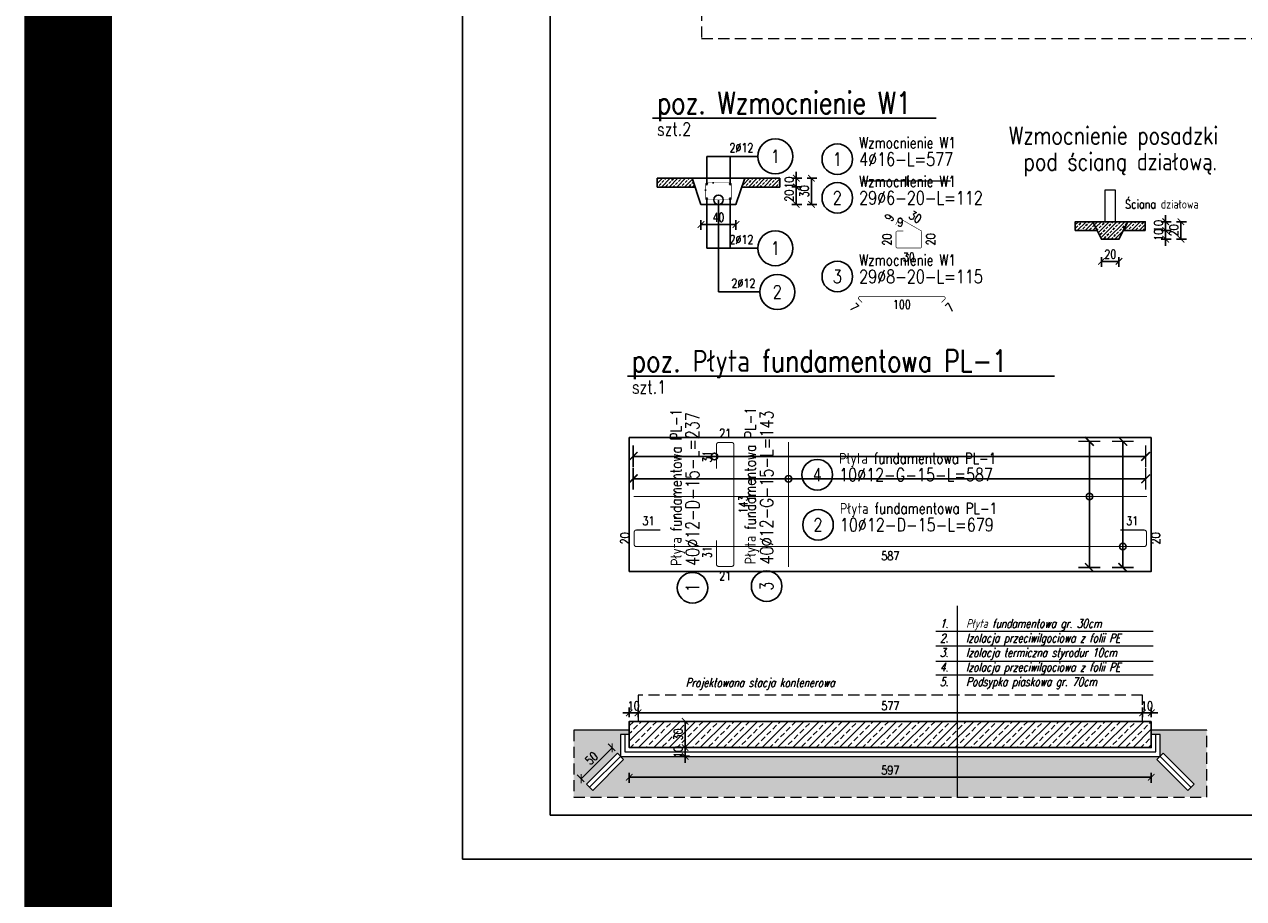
# Model space of a CAD drawing. Header units: millimetres. Extents: x 11984 to 50512, y -26688 to 13952.
# Tile 50 of 85: x 24609 to 26003, y 8716 to 9716. Entities that reach past the tile are written whole.
import ezdxf
from ezdxf.enums import TextEntityAlignment as Align

# ---------------------------------------------------------------- set-up
doc = ezdxf.new("R2010")
doc.units = ezdxf.units.MM
doc.header["$MEASUREMENT"] = 0
doc.linetypes.add('HIDDEN', pattern=[9.525, 6.35, -3.175])
for name, color, linetype in [('e-cad_cienkie', 1, 'Continuous'), ('e-cad_kontur', 2, 'Continuous'), ('e-cad_obok', 9, 'Continuous'), ('e-cad_opisy', 7, 'Continuous'), ('e-cad_prety_przekroj', 4, 'Continuous'), ('e-cad_prety_widok', 3, 'Continuous'), ('e-cad_strzemiona', 3, 'Continuous'), ('e-cad_wypelnienia', 254, 'Continuous')]:
    doc.layers.add(name, color=color, linetype=linetype)
doc.layers.add('e-cad_rzutnie', color=61, linetype='Continuous', plot=False)
for name, color, linetype, lineweight in [('e-cad_wymiary', 5, 'Continuous', 9), ('k-kreskowanie', 252, 'Continuous', 9), ('k-sciany', 4, 'Continuous', 30), ('k-widok', 1, 'Continuous', 20), ('k-ściany działowe', 2, 'Continuous', 20)]:
    doc.layers.add(name, color=color, linetype=linetype, lineweight=lineweight)
doc.styles.add('e-cad_1', font='simplex.shx', dxfattribs={"width": 0.8})
doc.styles.add('simplex15', font='simplex.shx', dxfattribs={"width": 0.75, "oblique": 15, "height": 10})
doc.linetypes.add('ZIGZAG', pattern='A,0.0001,-0.2,[131,ltypeshp.shx,S=0.2,R=0,X=-0.2,Y=0],-0.4,[131,ltypeshp.shx,S=0.2,R=180,X=0.2,Y=0],-0.2', length=0.8001)
doc.dimstyles.new('e-cad_1_50_[cm]', dxfattribs={"dimscale": 5, "dimtxt": 2, "dimasz": 1.5, "dimexe": 1.25, "dimexo": 0.625, "dimtad": 1, "dimdec": 0, "dimrnd": 0.1, "dimdsep": 46, "dimtxsty": 'e-cad_1', "dimblk": 'ARCHTICK', "dimcen": 1.5, "dimclrd": 256, "dimclre": 256, "dimclrt": 7, "dimadec": 0, "dimazin": 0, "dimtfac": 1, "dimtdec": 0, "dimtix": 1, "dimtmove": 0, "dimatfit": 0, "dimfxl": 0, "dimarcsym": 0})
pattern_1 = [(45, (60.616, 220.894), (-4.4194174, 4.4194174), []), (45, (65.0355, 220.894), (-4.4194174, 4.4194174), [3.125, -1.5625])]

# ---------------------------------------------------------------- blocks, each defined once
blk = doc.blocks.new('_ArchTick')
at = {"color": 0, "linetype": 'ByBlock', "const_width": 0.15}
blk.add_lwpolyline([(-0.5, -0.5), (0.5, 0.5)], dxfattribs=at)
blk = doc.blocks.new('e-cad_ZelbetOpisNiezliczalny_1P')
at = {"layer": 'e-cad_cienkie'}
blk.add_circle((4, 0), 4, dxfattribs=at)
at = {"layer": 'e-cad_opisy', "ltscale": 0.04, "style": 'e-cad_1', "width": 0.8}
for tag, p in [('OPIS', (-1, 1)), ('UWAGI', (-1, -3))]:
    blk.add_attdef(tag, text='', height=2, dxfattribs=at).set_placement(p, align=Align.RIGHT)
blk.add_attdef('NR', text='', height=3, dxfattribs=at).set_placement((4, 0), align=Align.MIDDLE_CENTER)
blk = doc.blocks.new('e-cad_ZelbetOpis_7')
blk.add_circle((5, 5), 3.5)
at = {"layer": 'e-cad_opisy', "style": 'e-cad_1', "width": 0.8}
blk.add_attdef('NR', text='', height=3, dxfattribs=at).set_placement((5, 3.5), align=Align.CENTER)
for tag, p in [('OPIS_1', (10, 3.5)), ('UWAGI', (10, -6))]:
    blk.add_attdef(tag, p, '', height=3, dxfattribs=at)
at = {"layer": 'e-cad_opisy', "style": 'e-cad_1', "width": 0.8, "flags": 1}
for tag, p in [('SREDNICA', (25, 8)), ('SZT', (25, 7)), ('GATUNEK_STALI', (25, 6.5)), ('OPIS_2', (25, 5.5)), ('DLUGOSC', (25, 7.5)), ('KLASA_STALI', (25, 6)), ('A', (30, 6.5)), ('C', (30, 5.5)), ('KOD', (30, 8)), ('HAK_1', (30, 7.5)), ('HAK_2', (30, 7)), ('B', (30, 6)), ('D', (30, 5)), ('E', (30, 4.5)), ('F', (30, 4)), ('R', (30, 3.5)), ('HAK_1_DLUGOSC', (30, 3)), ('HAK_2_DLUGOSC', (30, 2.5)), ('KIERUNEK', (30, 2))]:
    blk.add_attdef(tag, p, '', height=0.3, dxfattribs=at)
at = {"layer": 'e-cad_rzutnie', "style": 'e-cad_1', "width": 0.8}
blk.add_attdef('POZYCJA', (10, 7.5), '', height=2.5, dxfattribs=at)
blk = doc.blocks.new('*D562')
at = {"layer": 'Defpoints', "color": 0, "ltscale": 2}
for p in [(25462.6, 9539.7), (25462.6, 9529.7), (25491.6, 9529.7)]:
    blk.add_point(p, dxfattribs=at)
at = {"layer": 'e-cad_wymiary', "lineweight": -2, "ltscale": 2}
for p, q in [((25486.6, 9539.7), (25497.9, 9539.7)), ((25491.6, 9539.7), (25491.6, 9547.2)), ((25491.6, 9539.7), (25491.6, 9529.7)), ((25486.6, 9529.7), (25497.9, 9529.7)), ((25491.6, 9529.7), (25491.6, 9522.2))]:
    blk.add_line(p, q, dxfattribs=at)
at = {"layer": 'e-cad_wymiary', "lineweight": -2, "ltscale": 2, "xscale": 7.5, "yscale": 7.5, "zscale": 7.5}
for p, rotation in [((25491.6, 9539.7), 270), ((25491.6, 9529.7), 90)]:
    blk.add_blockref('_ArchTick', p, dxfattribs=dict(at, rotation=rotation))
at = {"layer": 'e-cad_wymiary', "color": 7, "ltscale": 2, "insert": (25483.5, 9534.7), "char_height": 10, "attachment_point": 5, "rotation": 90, "style": 'e-cad_1'}
blk.add_mtext('10', dxfattribs=at)
blk = doc.blocks.new('*D563')
at = {"layer": 'Defpoints', "color": 0, "ltscale": 2}
for p in [(25462.6, 9529.7), (25422.6, 9509.7), (25491.6, 9509.7)]:
    blk.add_point(p, dxfattribs=at)
at = {"layer": 'e-cad_wymiary', "lineweight": -2, "ltscale": 2}
for p, q in [((25486.6, 9529.7), (25497.9, 9529.7)), ((25491.6, 9529.7), (25491.6, 9509.7)), ((25486.6, 9509.7), (25497.9, 9509.7))]:
    blk.add_line(p, q, dxfattribs=at)
at = {"layer": 'e-cad_wymiary', "lineweight": -2, "ltscale": 2, "xscale": 7.5, "yscale": 7.5, "zscale": 7.5}
for p, rotation in [((25491.6, 9529.7), 90), ((25491.6, 9509.7), 270)]:
    blk.add_blockref('_ArchTick', p, dxfattribs=dict(at, rotation=rotation))
at = {"layer": 'e-cad_wymiary', "color": 7, "ltscale": 2, "insert": (25483.5, 9519.7), "char_height": 10, "attachment_point": 5, "rotation": 90, "style": 'e-cad_1'}
blk.add_mtext('20', dxfattribs=at)
blk = doc.blocks.new('*D564')
at = {"layer": 'Defpoints', "color": 0, "ltscale": 2}
for p in [(25432.6, 9539.7), (25509, 9539.7), (25422.6, 9509.7)]:
    blk.add_point(p, dxfattribs=at)
at = {"layer": 'e-cad_wymiary', "lineweight": -2, "ltscale": 2}
for p, q in [((25504, 9539.7), (25515.2, 9539.7)), ((25509, 9509.7), (25509, 9539.7)), ((25504, 9509.7), (25515.2, 9509.7))]:
    blk.add_line(p, q, dxfattribs=at)
at = {"layer": 'e-cad_wymiary', "lineweight": -2, "ltscale": 2, "xscale": 7.5, "yscale": 7.5, "zscale": 7.5}
for p, rotation in [((25509, 9539.7), 90), ((25509, 9509.7), 270)]:
    blk.add_blockref('_ArchTick', p, dxfattribs=dict(at, rotation=rotation))
at = {"layer": 'e-cad_wymiary', "color": 7, "ltscale": 2, "insert": (25500.8, 9524.7), "char_height": 10, "attachment_point": 5, "rotation": 90, "style": 'e-cad_1'}
blk.add_mtext('30', dxfattribs=at)
blk = doc.blocks.new('*D565')
at = {"layer": 'Defpoints', "color": 0, "ltscale": 2}
for p in [(25382.6, 9509.7), (25422.6, 9509.7), (25422.6, 9486.8)]:
    blk.add_point(p, dxfattribs=at)
at = {"layer": 'e-cad_wymiary', "lineweight": -2, "ltscale": 2}
for p, q in [((25382.6, 9491.8), (25382.6, 9480.6)), ((25382.6, 9486.8), (25422.6, 9486.8)), ((25422.6, 9491.8), (25422.6, 9480.6))]:
    blk.add_line(p, q, dxfattribs=at)
at = {"layer": 'e-cad_wymiary', "lineweight": -2, "ltscale": 2, "xscale": 7.5, "yscale": 7.5, "zscale": 7.5, "rotation": 180}
blk.add_blockref('_ArchTick', (25382.6, 9486.8), dxfattribs=at)
at = {"layer": 'e-cad_wymiary', "lineweight": -2, "ltscale": 2, "xscale": 7.5, "yscale": 7.5, "zscale": 7.5}
blk.add_blockref('_ArchTick', (25422.6, 9486.8), dxfattribs=at)
at = {"layer": 'e-cad_wymiary', "color": 7, "ltscale": 2, "insert": (25402.6, 9495), "char_height": 10, "attachment_point": 5, "style": 'e-cad_1'}
blk.add_mtext('40', dxfattribs=at)
blk = doc.blocks.new('e-cad_ZelbetPozycja')
at = {"layer": 'e-cad_opisy', "ltscale": 0.04, "style": 'e-cad_1', "width": 0.8}
for tag, p, height in [('OPIS_1', (0, 1), 5), ('OPIS_2', (0, -4), 3), ('OPIS_4', (16, -4), 3), ('OPIS_3', (0, -6.5), 1.5)]:
    blk.add_attdef(tag, p, '', height=height, dxfattribs=at)
at = {"layer": 'e-cad_opisy', "ltscale": 0.04, "style": 'e-cad_1', "width": 0.8, "flags": 1}
for tag, p in [('POZYCJA', (0, -15)), ('ILOSC', (0, -20)), ('DODATEK', (0, -25))]:
    blk.add_attdef(tag, p, '', height=3, dxfattribs=at)
blk = doc.blocks.new('*D566')
at = {"layer": 'Defpoints', "color": 0, "ltscale": 2}
for p in [(25840.6, 9470), (25860.6, 9470), (25860.6, 9444.6)]:
    blk.add_point(p, dxfattribs=at)
at = {"layer": 'e-cad_wymiary', "lineweight": -2, "ltscale": 2}
for p, q in [((25840.6, 9449.6), (25840.6, 9438.4)), ((25840.6, 9444.6), (25860.6, 9444.6)), ((25860.6, 9449.6), (25860.6, 9438.4))]:
    blk.add_line(p, q, dxfattribs=at)
at = {"layer": 'e-cad_wymiary', "lineweight": -2, "ltscale": 2, "xscale": 7.5, "yscale": 7.5, "zscale": 7.5, "rotation": 180}
blk.add_blockref('_ArchTick', (25840.6, 9444.6), dxfattribs=at)
at = {"layer": 'e-cad_wymiary', "lineweight": -2, "ltscale": 2, "xscale": 7.5, "yscale": 7.5, "zscale": 7.5}
blk.add_blockref('_ArchTick', (25860.6, 9444.6), dxfattribs=at)
at = {"layer": 'e-cad_wymiary', "color": 7, "ltscale": 2, "insert": (25850.6, 9452.8), "char_height": 10, "attachment_point": 5, "style": 'e-cad_1'}
blk.add_mtext('20', dxfattribs=at)
blk = doc.blocks.new('*D567')
at = {"layer": 'Defpoints', "color": 0, "ltscale": 2}
for p in [(25860.6, 9470), (25890.6, 9480), (25914, 9480)]:
    blk.add_point(p, dxfattribs=at)
at = {"layer": 'e-cad_wymiary', "lineweight": -2, "ltscale": 2}
for p, q in [((25914, 9480), (25914, 9487.5)), ((25909, 9480), (25920.2, 9480)), ((25909, 9470), (25920.2, 9470)), ((25914, 9470), (25914, 9480)), ((25914, 9470), (25914, 9462.5))]:
    blk.add_line(p, q, dxfattribs=at)
at = {"layer": 'e-cad_wymiary', "lineweight": -2, "ltscale": 2, "xscale": 7.5, "yscale": 7.5, "zscale": 7.5}
for p, rotation in [((25914, 9480), 270), ((25914, 9470), 90)]:
    blk.add_blockref('_ArchTick', p, dxfattribs=dict(at, rotation=rotation))
at = {"layer": 'e-cad_wymiary', "color": 7, "ltscale": 2, "insert": (25905.8, 9475), "char_height": 10, "attachment_point": 5, "rotation": 90, "style": 'e-cad_1'}
blk.add_mtext('10', dxfattribs=at)
blk = doc.blocks.new('*D568')
at = {"layer": 'Defpoints', "color": 0, "ltscale": 2}
for p in [(25890.6, 9490), (25914, 9490), (25890.6, 9480)]:
    blk.add_point(p, dxfattribs=at)
at = {"layer": 'e-cad_wymiary', "lineweight": -2, "ltscale": 2}
for p, q in [((25914, 9490), (25914, 9497.5)), ((25909, 9490), (25920.2, 9490)), ((25914, 9480), (25914, 9490)), ((25909, 9480), (25920.2, 9480)), ((25914, 9480), (25914, 9472.5))]:
    blk.add_line(p, q, dxfattribs=at)
at = {"layer": 'e-cad_wymiary', "lineweight": -2, "ltscale": 2, "xscale": 7.5, "yscale": 7.5, "zscale": 7.5}
for p, rotation in [((25914, 9490), 270), ((25914, 9480), 90)]:
    blk.add_blockref('_ArchTick', p, dxfattribs=dict(at, rotation=rotation))
at = {"layer": 'e-cad_wymiary', "color": 7, "ltscale": 2, "insert": (25905.8, 9485), "char_height": 10, "attachment_point": 5, "rotation": 90, "style": 'e-cad_1'}
blk.add_mtext('10', dxfattribs=at)
blk = doc.blocks.new('*D569')
at = {"layer": 'Defpoints', "color": 0, "ltscale": 2}
for p in [(25870.6, 9490), (25931.5, 9490), (25860.6, 9470)]:
    blk.add_point(p, dxfattribs=at)
at = {"layer": 'e-cad_wymiary', "lineweight": -2, "ltscale": 2}
for p, q in [((25926.5, 9490), (25937.8, 9490)), ((25931.5, 9470), (25931.5, 9490)), ((25926.5, 9470), (25937.8, 9470))]:
    blk.add_line(p, q, dxfattribs=at)
at = {"layer": 'e-cad_wymiary', "lineweight": -2, "ltscale": 2, "xscale": 7.5, "yscale": 7.5, "zscale": 7.5}
for p, rotation in [((25931.5, 9490), 90), ((25931.5, 9470), 270)]:
    blk.add_blockref('_ArchTick', p, dxfattribs=dict(at, rotation=rotation))
at = {"layer": 'e-cad_wymiary', "color": 7, "ltscale": 2, "insert": (25923.4, 9480), "char_height": 10, "attachment_point": 5, "rotation": 90, "style": 'e-cad_1'}
blk.add_mtext('20', dxfattribs=at)
blk = doc.blocks.new('*D607')
at = {"layer": 'Defpoints', "color": 0, "ltscale": 2}
for p in [(25347.9, 8918.5), (25347.9, 8888.5), (25364.5, 8888.5)]:
    blk.add_point(p, dxfattribs=at)
at = {"layer": 'e-cad_wymiary', "lineweight": -2, "ltscale": 2}
for p, q in [((25359.5, 8918.5), (25370.8, 8918.5)), ((25364.5, 8918.5), (25364.5, 8888.5)), ((25359.5, 8888.5), (25370.8, 8888.5))]:
    blk.add_line(p, q, dxfattribs=at)
at = {"layer": 'e-cad_wymiary', "lineweight": -2, "ltscale": 2, "xscale": 7.5, "yscale": 7.5, "zscale": 7.5}
for p, rotation in [((25364.5, 8918.5), 90), ((25364.5, 8888.5), 270)]:
    blk.add_blockref('_ArchTick', p, dxfattribs=dict(at, rotation=rotation))
at = {"layer": 'e-cad_wymiary', "color": 7, "ltscale": 2, "insert": (25356.4, 8903.5), "char_height": 10, "attachment_point": 5, "rotation": 90, "style": 'e-cad_1'}
blk.add_mtext('30', dxfattribs=at)
blk = doc.blocks.new('*D608')
at = {"layer": 'Defpoints', "color": 0, "ltscale": 2}
for p in [(25347.9, 8888.5), (25364.5, 8878.5), (25385.6, 8878.5)]:
    blk.add_point(p, dxfattribs=at)
at = {"layer": 'e-cad_wymiary', "lineweight": -2, "ltscale": 2}
for p, q in [((25364.5, 8888.5), (25364.5, 8896)), ((25359.5, 8888.5), (25370.8, 8888.5)), ((25364.5, 8888.5), (25364.5, 8878.5)), ((25369.5, 8878.5), (25358.3, 8878.5)), ((25364.5, 8878.5), (25364.5, 8871))]:
    blk.add_line(p, q, dxfattribs=at)
at = {"layer": 'e-cad_wymiary', "lineweight": -2, "ltscale": 2, "xscale": 7.5, "yscale": 7.5, "zscale": 7.5}
for p, rotation in [((25364.5, 8888.5), 270), ((25364.5, 8878.5), 90)]:
    blk.add_blockref('_ArchTick', p, dxfattribs=dict(at, rotation=rotation))
at = {"layer": 'e-cad_wymiary', "color": 7, "ltscale": 2, "insert": (25356.4, 8883.5), "char_height": 10, "attachment_point": 5, "rotation": 90, "style": 'e-cad_1'}
blk.add_mtext('10', dxfattribs=at)
blk = doc.blocks.new('*D609')
at = {"layer": 'Defpoints', "color": 0, "ltscale": 2}
for p in [(25280.9, 8888.2), (25287.1, 8882), (25251.7, 8846.7)]:
    blk.add_point(p, dxfattribs=at)
at = {"layer": 'e-cad_wymiary', "lineweight": -2, "ltscale": 2}
for p, q in [((25245.6, 8852.8), (25280.9, 8888.2)), ((25284.4, 8884.6), (25276.5, 8892.6)), ((25249.1, 8849.3), (25241.1, 8857.2))]:
    blk.add_line(p, q, dxfattribs=at)
at = {"layer": 'e-cad_wymiary', "lineweight": -2, "ltscale": 2, "xscale": 7.5, "yscale": 7.5, "zscale": 7.5}
for p, rotation in [((25280.9, 8888.2), 44.99999999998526), ((25245.6, 8852.8), 224.9999999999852)]:
    blk.add_blockref('_ArchTick', p, dxfattribs=dict(at, rotation=rotation))
at = {"layer": 'e-cad_wymiary', "color": 7, "ltscale": 2, "insert": (25257.5, 8876.2), "char_height": 10, "attachment_point": 5, "rotation": 45, "style": 'e-cad_1'}
blk.add_mtext('50', dxfattribs=at)
blk = doc.blocks.new('*D610')
at = {"layer": 'Defpoints', "color": 0, "ltscale": 2}
for p in [(25310.6, 8928.2), (25300.6, 8918.5), (25310.6, 8918.5)]:
    blk.add_point(p, dxfattribs=at)
at = {"layer": 'e-cad_wymiary', "lineweight": -2, "ltscale": 2}
for p, q in [((25300.6, 8928.2), (25293.1, 8928.2)), ((25300.6, 8923.2), (25300.6, 8934.5)), ((25300.6, 8928.2), (25310.6, 8928.2)), ((25310.6, 8923.2), (25310.6, 8934.5)), ((25310.6, 8928.2), (25318.1, 8928.2))]:
    blk.add_line(p, q, dxfattribs=at)
at = {"layer": 'e-cad_wymiary', "lineweight": -2, "ltscale": 2, "xscale": 7.5, "yscale": 7.5, "zscale": 7.5}
blk.add_blockref('_ArchTick', (25300.6, 8928.2), dxfattribs=at)
at = {"layer": 'e-cad_wymiary', "lineweight": -2, "ltscale": 2, "xscale": 7.5, "yscale": 7.5, "zscale": 7.5, "rotation": 180}
blk.add_blockref('_ArchTick', (25310.6, 8928.2), dxfattribs=at)
at = {"layer": 'e-cad_wymiary', "color": 7, "ltscale": 2, "insert": (25305.6, 8936.3), "char_height": 10, "attachment_point": 5, "style": 'e-cad_1'}
blk.add_mtext('10', dxfattribs=at)
blk = doc.blocks.new('*D611')
at = {"layer": 'Defpoints', "color": 0, "ltscale": 2}
for p in [(25887.6, 8928.2), (25310.6, 8918.5), (25887.6, 8918.5)]:
    blk.add_point(p, dxfattribs=at)
at = {"layer": 'e-cad_wymiary', "lineweight": -2, "ltscale": 2}
for p, q in [((25310.6, 8923.2), (25310.6, 8934.5)), ((25310.6, 8928.2), (25887.6, 8928.2)), ((25887.6, 8923.2), (25887.6, 8934.5))]:
    blk.add_line(p, q, dxfattribs=at)
at = {"layer": 'e-cad_wymiary', "lineweight": -2, "ltscale": 2, "xscale": 7.5, "yscale": 7.5, "zscale": 7.5, "rotation": 180}
blk.add_blockref('_ArchTick', (25310.6, 8928.2), dxfattribs=at)
at = {"layer": 'e-cad_wymiary', "lineweight": -2, "ltscale": 2, "xscale": 7.5, "yscale": 7.5, "zscale": 7.5}
blk.add_blockref('_ArchTick', (25887.6, 8928.2), dxfattribs=at)
at = {"layer": 'e-cad_wymiary', "color": 7, "ltscale": 2, "insert": (25599.1, 8936.3), "char_height": 10, "attachment_point": 5, "style": 'e-cad_1'}
blk.add_mtext('577', dxfattribs=at)
blk = doc.blocks.new('*D612')
at = {"layer": 'Defpoints', "color": 0, "ltscale": 2}
for p in [(25897.6, 8928.2), (25887.6, 8918.5), (25897.6, 8918.5)]:
    blk.add_point(p, dxfattribs=at)
at = {"layer": 'e-cad_wymiary', "lineweight": -2, "ltscale": 2}
for p, q in [((25887.6, 8928.2), (25880.1, 8928.2)), ((25887.6, 8923.2), (25887.6, 8934.5)), ((25887.6, 8928.2), (25897.6, 8928.2)), ((25897.6, 8923.2), (25897.6, 8934.5)), ((25897.6, 8928.2), (25905.1, 8928.2))]:
    blk.add_line(p, q, dxfattribs=at)
at = {"layer": 'e-cad_wymiary', "lineweight": -2, "ltscale": 2, "xscale": 7.5, "yscale": 7.5, "zscale": 7.5}
blk.add_blockref('_ArchTick', (25887.6, 8928.2), dxfattribs=at)
at = {"layer": 'e-cad_wymiary', "lineweight": -2, "ltscale": 2, "xscale": 7.5, "yscale": 7.5, "zscale": 7.5, "rotation": 180}
blk.add_blockref('_ArchTick', (25897.6, 8928.2), dxfattribs=at)
at = {"layer": 'e-cad_wymiary', "color": 7, "ltscale": 2, "insert": (25892.6, 8936.3), "char_height": 10, "attachment_point": 5, "style": 'e-cad_1'}
blk.add_mtext('10', dxfattribs=at)
blk = doc.blocks.new('*D613')
at = {"layer": 'Defpoints', "color": 0, "ltscale": 2}
for p in [(25300.6, 8908.5), (25897.6, 8908.5), (25897.6, 8854.5)]:
    blk.add_point(p, dxfattribs=at)
at = {"layer": 'e-cad_wymiary', "lineweight": -2, "ltscale": 2}
for p, q in [((25300.6, 8859.5), (25300.6, 8848.2)), ((25300.6, 8854.5), (25897.6, 8854.5)), ((25897.6, 8859.5), (25897.6, 8848.2))]:
    blk.add_line(p, q, dxfattribs=at)
at = {"layer": 'e-cad_wymiary', "lineweight": -2, "ltscale": 2, "xscale": 7.5, "yscale": 7.5, "zscale": 7.5, "rotation": 180}
blk.add_blockref('_ArchTick', (25300.6, 8854.5), dxfattribs=at)
at = {"layer": 'e-cad_wymiary', "lineweight": -2, "ltscale": 2, "xscale": 7.5, "yscale": 7.5, "zscale": 7.5}
blk.add_blockref('_ArchTick', (25897.6, 8854.5), dxfattribs=at)
at = {"layer": 'e-cad_wymiary', "color": 7, "ltscale": 2, "insert": (25599.1, 8862.6), "char_height": 10, "attachment_point": 5, "style": 'e-cad_1'}
blk.add_mtext('597', dxfattribs=at)

msp = doc.modelspace()

# ---------------------------------------------------------------- hatches: boundary and pattern name
at = {"layer": 'e-cad_obok', "ltscale": 2}
h = msp.add_hatch(dxfattribs=at)
h.set_pattern_fill('ANSI33', color=256, scale=25, style=0)
h.set_pattern_definition([(45, (-397.3604, 270.549), (-4.4194174, 4.4194174), []), (45, (-392.941, 270.549), (-4.4194174, 4.4194174), [3.125, -1.5625])])
h.paths.add_polyline_path([(25332.62, 9529.66), (25332.62, 9539.66), (25372.62, 9539.66), (25375.95, 9529.66)])
h = msp.add_hatch(dxfattribs=at)
h.set_pattern_fill('ANSI33', color=256, scale=25, angle=180, style=0)
h.set_pattern_definition([(45, (-377.3604, 270.549), (-4.4194174, 4.4194174), []), (45, (-372.941, 270.549), (-4.4194174, 4.4194174), [3.125, -1.5625])])
h.paths.add_polyline_path([(25472.62, 9529.66), (25472.62, 9539.66), (25432.62, 9539.66), (25429.29, 9529.66)])
h = msp.add_hatch(dxfattribs=at)
h.set_pattern_fill('ANSI33', color=256, scale=25, style=0)
h.set_pattern_definition(pattern_1)
h.paths.add_polyline_path([(25810.6, 9480), (25810.6, 9490), (25830.6, 9490), (25835.6, 9480)])
h = msp.add_hatch(dxfattribs=at)
h.set_pattern_fill('ANSI33', color=256, scale=25, style=0)
h.set_pattern_definition(pattern_1)
h.paths.add_polyline_path([(25830.6, 9490), (25870.6, 9490), (25860.6, 9470), (25840.6, 9470)])
h = msp.add_hatch(dxfattribs=at)
h.set_pattern_fill('ANSI33', color=256, scale=25, angle=180, style=0)
h.set_pattern_definition(pattern_1)
h.paths.add_polyline_path([(25890.6, 9480), (25890.6, 9490), (25870.6, 9490), (25865.6, 9480)])
at = {"layer": 'e-cad_prety_przekroj', "ltscale": 2}
h = msp.add_hatch(color=256, dxfattribs=at)
edge = h.paths.add_edge_path()
edge.add_arc((25389.22, 9533.05), 0.8, 0, 360)
h = msp.add_hatch(color=256, dxfattribs=at)
edge = h.paths.add_edge_path()
edge.add_arc((25416.02, 9533.05), 0.8, 0, 360)
h = msp.add_hatch(color=256, dxfattribs=at)
edge = h.paths.add_edge_path()
edge.add_arc((25389.22, 9516.26), 0.8, 0, 360)
h = msp.add_hatch(color=256, dxfattribs=at)
edge = h.paths.add_edge_path()
edge.add_arc((25416.02, 9516.26), 0.8, 0, 360)
at = {"layer": 'k-kreskowanie'}
h = msp.add_hatch(dxfattribs=at)
h.set_pattern_fill('ANSI33', color=256, scale=50, style=0)
h.paths.add_polyline_path([(25300.61, 8908.47), (25300.61, 8918.47), (25897.61, 8918.47), (25897.61, 8888.47), (25300.61, 8888.47)])
h.paths.add_polyline_path([(25363.92, 8912.45), (25363.92, 8894.49), (25348.92, 8894.49), (25348.92, 8912.45)], flags=24)
h.paths.add_polyline_path([(25363.92, 8891.68), (25363.92, 8875.26), (25348.92, 8875.26), (25348.92, 8891.68)], flags=9)
h = msp.add_hatch(dxfattribs=at)
h.set_pattern_fill('AR-CONC', color=256, scale=2, style=0)
h.set_pattern_definition([(50, (0, 0), (14.3452037, -1.2550427), [1.5, -16.5]), (355, (0, 0), (-2.775027, 15.043843), [1.2, -13.2]), (100.451444, (1.195, -0.105), (11.570177, 13.7888), [1.274804, -14.022842]), (46.1842, (0, 4), (21.344827, -3.310386), [2.25, -24.75]), (96.635635, (1.779, 3.724), (18.693239, 19.482372), [1.912207, -21.034275]), (351.18416, (0, 4), (18.693239, 19.482372), [1.8, -19.8]), (21, (2, 3), (11.938141, -8.052378), [1.5, -16.5]), (326, (2, 3), (4.866307, 14.503001), [1.2, -13.2]), (71.451445, (2.995, 2.329), (16.8044475, 6.450623), [1.274804, -14.022842]), (37.5, (0, 0), (0.2431971, 6.6578771), [0, -13.04, 0, -13.4, 0, -13.25]), (7.5, (0, 0), (5.2613907, 7.8882342), [0, -7.64, 0, -12.74, 0, -5.05]), (-32.5, (-4.46, 0), (10.6764487, -0.4510974), [0, -5, 0, -15.6, 0, -20.7]), (-42.5, (-6.46, 0), (11.6637234, 2.0020996), [0, -6.5, 0, -10.36, 0, -14.7])])
h.paths.add_polyline_path([(25237.15, 8831.96), (25237.15, 8908.47), (25300.61, 8908.47), (25300.61, 8903.47), (25290.61, 8903.47), (25290.61, 8888.47), (25290.61, 8878.47), (25287.08, 8882.01), (25251.72, 8846.65), (25258.79, 8839.58), (25294.15, 8874.93), (25290.61, 8878.47), (25907.61, 8878.47), (25904.08, 8874.93), (25939.43, 8839.58), (25946.5, 8846.65), (25911.15, 8882.01), (25907.61, 8878.47), (25907.61, 8903.47), (25897.61, 8903.47), (25897.61, 8908.47), (25961.08, 8908.47), (25961.08, 8831.96)])
h.paths.add_polyline_path([(25269.13, 8877.29), (25256.44, 8864.6), (25245.83, 8875.2), (25258.53, 8887.9)], flags=24)
h.paths.add_polyline_path([(25611.9, 8855.08), (25586.33, 8855.08), (25586.33, 8870.08), (25611.9, 8870.08)], flags=24)
h.paths.add_polyline_path([(25363.92, 8891.68), (25363.92, 8875.26), (25348.92, 8875.26), (25348.92, 8891.68)], flags=9)

# ---------------------------------------------------------------- linework, layer by layer
at = {"layer": 'e-cad_cienkie', "ltscale": 2}
for p, q in [((25387.12, 9525.86), (25388.72, 9525.86)), ((25396.42, 9533.56), (25396.42, 9535.16))]:
    msp.add_line(p, q, dxfattribs=at)
for points in [[(25389.22, 9564.66), (25447.62, 9564.66)], [(25616.74, 9531.51), (25616.74, 9541.51)], [(25619.24, 9531.51), (25619.24, 9541.51)], [(25389.22, 9459.66), (25447.62, 9459.66)], [(25402.62, 9409.66), (25449.9, 9409.66)], [(25826.76, 9238.73), (25826.76, 9094.5)], [(25865.01, 9238.73), (25865.01, 9094.5)], [(25305.09, 9221.54), (25891.09, 9221.54)], [(25305.09, 9195.9), (25891.09, 9195.9)]]:
    msp.add_lwpolyline(points, dxfattribs=at)
for points in [[(25831.76, 9233.73, 1.67, 1.67, 0), (25821.76, 9243.73, 0, 0, 0)], [(25870.01, 9233.73, 1.67, 1.67, 0), (25860.01, 9243.73, 0, 0, 0)], [(25310.09, 9226.54, 1.67, 1.67, 0), (25300.09, 9216.54, 0, 0, 0)], [(25886.09, 9216.54, 1.67, 1.67, 0), (25896.09, 9226.54, 0, 0, 0)], [(25310.09, 9200.9, 1.67, 1.67, 0), (25300.09, 9190.9, 0, 0, 0)], [(25886.09, 9190.9, 1.67, 1.67, 0), (25896.09, 9200.9, 0, 0, 0)], [(25821.76, 9099.5, 1.67, 1.67, 0), (25831.76, 9089.5, 0, 0, 0)], [(25860.01, 9099.5, 1.67, 1.67, 0), (25870.01, 9089.5, 0, 0, 0)]]:
    msp.add_lwpolyline(points, format="xyseb", dxfattribs=at)
for centre, radius in [((25402.62, 9514.96), 5.5), ((25397.93, 9221.54), 3.75), ((25482.7, 9195.9), 3.75), ((25826.76, 9175.57), 3.75), ((25865.01, 9118.34), 3.75)]:
    msp.add_circle(centre, radius, dxfattribs=at)
at = {"layer": 'e-cad_kontur', "ltscale": 2}
for points in [[(25372.62, 9539.66), (25382.62, 9509.66), (25422.62, 9509.66), (25432.62, 9539.66)], [(25372.62, 9539.66), (25432.62, 9539.66)]]:
    msp.add_lwpolyline(points, dxfattribs=at)
at = {"layer": 'e-cad_obok', "ltscale": 2}
for points in [[(25332.62, 9529.66), (25332.62, 9539.66), (25372.62, 9539.66), (25375.95, 9529.66), (25332.62, 9529.66)], [(25472.62, 9529.66), (25472.62, 9539.66), (25432.62, 9539.66), (25429.29, 9529.66), (25472.62, 9529.66)], [(25810.6, 9480), (25810.6, 9490), (25830.6, 9490), (25835.6, 9480), (25810.6, 9480)], [(25890.6, 9480), (25890.6, 9490), (25870.6, 9490), (25865.6, 9480), (25890.6, 9480)]]:
    msp.add_lwpolyline(points, dxfattribs=at)
at = {"layer": 'e-cad_prety_przekroj', "ltscale": 2}
for centre in [(25389.22, 9533.05), (25416.02, 9533.05), (25389.22, 9516.26), (25416.02, 9516.26)]:
    msp.add_circle(centre, 0.8, dxfattribs=at)
at = {"layer": 'e-cad_prety_widok', "ltscale": 2}
for points in [[(25567.99, 9536.51, 1.6, 1.6, 0), (25616.74, 9536.51, 0, 0, 0)], [(25619.24, 9536.51, 1.6, 1.6, 0), (25667.99, 9536.51, 0, 0, 0)], [(25566.86, 9397.56, 0.8, 0.8, 0), (25563.32, 9401.09, 0.8, 0.8, -0.6681786), (25564.74, 9404.51, 0.8, 0.8, 0), (25659.94, 9404.51, 0.8, 0.8, -0.6681786), (25661.35, 9401.09, 0.8, 0.8, 0), (25657.82, 9397.56, 0, 0, 0)], [(25305.09, 9234.04, 1.6, 1.6, 0), (25305.09, 9209.04, 0, 0, 0)], [(25400.27, 9207.48, 1.2, 1.2, 0), (25400.27, 9234.88, 1.2, 1.2, -0.4142136), (25402.87, 9237.48, 1.2, 1.2, 0), (25417.67, 9237.48, 1.2, 1.2, -0.4142136), (25420.27, 9234.88, 1.2, 1.2, 0), (25420.27, 9098.28, 1.2, 1.2, -0.4142136), (25417.67, 9095.68, 1.2, 1.2, 0), (25402.87, 9095.68, 1.2, 1.2, -0.4142136), (25400.27, 9098.28, 1.2, 1.2, 0), (25400.27, 9125.68, 0, 0, 0)], [(25482.7, 9238.08, 1.2, 1.2, 0), (25482.7, 9095.08, 0, 0, 0)], [(25839.26, 9238.73, 1.6, 1.6, 0), (25814.26, 9238.73, 0, 0, 0)], [(25877.51, 9238.73, 1.6, 1.6, 0), (25852.51, 9238.73, 0, 0, 0)], [(25891.09, 9209.04, 1.6, 1.6, 0), (25891.09, 9234.04, 0, 0, 0)], [(25305.09, 9208.4, 1.6, 1.6, 0), (25305.09, 9183.4, 0, 0, 0)], [(25891.09, 9183.4, 1.6, 1.6, 0), (25891.09, 9208.4, 0, 0, 0)], [(25305.61, 9175.57, 1.2, 1.2, 0), (25892.61, 9175.57, 0, 0, 0)], [(25336.21, 9137.34, 1.2, 1.2, 0), (25308.81, 9137.34, 1.2, 1.2, 0.4142136), (25306.21, 9134.74, 1.2, 1.2, 0), (25306.21, 9120.94, 1.2, 1.2, 0.4142136), (25308.81, 9118.34, 1.2, 1.2, 0), (25889.41, 9118.34, 1.2, 1.2, 0.4142136), (25892.01, 9120.94, 1.2, 1.2, 0), (25892.01, 9134.74, 1.2, 1.2, 0.4142136), (25889.41, 9137.34, 1.2, 1.2, 0), (25862.01, 9137.34, 0, 0, 0)], [(25814.26, 9094.5, 1.6, 1.6, 0), (25839.26, 9094.5, 0, 0, 0)], [(25852.51, 9094.5, 1.6, 1.6, 0), (25877.51, 9094.5, 0, 0, 0)]]:
    msp.add_lwpolyline(points, format="xyseb", dxfattribs=at)
at = {"layer": 'e-cad_strzemiona', "ltscale": 2}
for points in [[(25396.42, 9534.36, 0.6, 0.6, 0), (25389.42, 9534.36, 0.6, 0.6, 0.4142136), (25387.92, 9532.86, 0.6, 0.6, 0), (25387.92, 9516.46, 0.6, 0.6, 0.4142136), (25389.42, 9514.96, 0.6, 0.6, 0), (25415.82, 9514.96, 0.6, 0.6, 0.4142136), (25417.32, 9516.46, 0.6, 0.6, 0), (25417.32, 9532.86, 0.6, 0.6, 0.4142136), (25415.82, 9534.36, 0.6, 0.6, 0), (25389.42, 9534.36, 0.6, 0.6, 0.4142136), (25387.92, 9532.86, 0.6, 0.6, 0), (25387.92, 9525.86, 0, 0, 0)], [(25614.1, 9479.25, 0.6, 0.6, 0), (25607.1, 9479.25, 0.6, 0.6, 0.4142136), (25605.6, 9477.75, 0.6, 0.6, 0), (25605.6, 9461.35, 0.6, 0.6, 0.4142136), (25607.1, 9459.85, 0.6, 0.6, 0), (25633.5, 9459.85, 0.6, 0.6, 0.4142136), (25635, 9461.35, 0.6, 0.6, 0), (25635, 9478.38, 0.6, 0.6, 0.2679492), (25634.25, 9479.68, 0.6, 0.6, 0), (25610.83, 9493.2, 0.6, 0.6, 0.4142136), (25608.78, 9492.65, 0.6, 0.6, 0), (25605.28, 9486.59, 0, 0, 0)]]:
    msp.add_lwpolyline(points, format="xyseb", dxfattribs=at)
at = {"layer": 'e-cad_wymiary', "color": 2, "ltscale": 2, "const_width": 100}
msp.add_lwpolyline([(24658.88, 12190.34), (47262.08, 12190.34), (47262.08, 402.89), (24658.88, 402.89)], close=True, dxfattribs=at)
at = {"layer": 'e-cad_wypelnienia'}
for points in [[(25109.96, 8761.05), (29314.96, 8761.05), (29314.96, 11731.05), (25109.96, 11731.05)], [(25209.96, 8811.05), (29264.96, 8811.05), (29264.96, 11681.05), (25209.96, 11681.05)]]:
    msp.add_lwpolyline(points, close=True, dxfattribs=at)
at = {"layer": 'k-sciany'}
for points in [[(25830.6, 9490), (25840.6, 9470), (25860.6, 9470), (25870.6, 9490)], [(25830.6, 9490), (25870.6, 9490)]]:
    msp.add_lwpolyline(points, dxfattribs=at)
for points in [[(25897.61, 9243.08), (25300.61, 9243.08), (25300.61, 9090.08), (25897.61, 9090.08)], [(25897.61, 8918.47), (25300.61, 8918.47), (25300.61, 8888.47), (25897.61, 8888.47)]]:
    msp.add_lwpolyline(points, close=True, dxfattribs=at)
at = {"layer": 'k-widok'}
for p, q in [((25675.64, 9050.61), (25675.64, 8831.96)), ((25651.12, 9021.7), (25899.75, 9021.7)), ((25651.12, 9004.85), (25899.75, 9004.85)), ((25651.12, 8987.23), (25899.75, 8987.23)), ((25651.12, 8971.67), (25899.75, 8971.67)), ((25300.61, 8908.47), (25237.15, 8908.47)), ((25961.08, 8908.47), (25897.61, 8908.47))]:
    msp.add_line(p, q, dxfattribs=at)
at = {"layer": 'k-widok', "linetype": 'ZIGZAG', "ltscale": 20}
for p, q in [((25255.26, 8843.11), (25290.61, 8878.47)), ((25942.97, 8843.11), (25907.61, 8878.47))]:
    msp.add_line(p, q, dxfattribs=at)
at = {"layer": 'k-widok', "color": 4, "linetype": 'HIDDEN', "ltscale": 2}
msp.add_lwpolyline([(25383.3, 11408.7), (25383.3, 9699.58), (28458.44, 9699.58), (28458.44, 11414.5), (27622.37, 11414.5), (27622.37, 10874.32), (26219.37, 10874.32), (26219.37, 11408.7), (25383.3, 11408.7)], dxfattribs=at)
at = {"layer": 'k-widok', "linetype": 'HIDDEN', "ltscale": 2}
msp.add_lwpolyline([(25887.61, 8948.47), (25310.61, 8948.47), (25310.61, 8918.47), (25887.61, 8918.47)], close=True, dxfattribs=at)
msp.add_lwpolyline([(25237.15, 8908.47), (25237.15, 8831.96), (25961.08, 8831.96), (25961.08, 8908.47)], dxfattribs=at)
at = {"layer": 'k-widok'}
msp.add_lwpolyline([(25300.61, 8903.47), (25290.61, 8903.47), (25290.61, 8888.47), (25290.61, 8878.47), (25907.61, 8878.47), (25907.61, 8878.47), (25907.61, 8903.47), (25897.61, 8903.47)], dxfattribs=at)
at = {"layer": 'k-widok', "linetype": 'ZIGZAG', "ltscale": 20}
msp.add_lwpolyline([(25295.61, 8903.47), (25295.61, 8903.47), (25295.61, 8903.47), (25295.61, 8883.47), (25902.61, 8883.47), (25902.61, 8883.47), (25902.61, 8903.47), (25902.61, 8903.47)], dxfattribs=at)
at = {"layer": 'k-widok'}
for points in [[(25258.79, 8839.58), (25294.15, 8874.93), (25287.08, 8882.01), (25251.72, 8846.65)], [(25939.43, 8839.58), (25904.08, 8874.93), (25911.15, 8882.01), (25946.5, 8846.65)]]:
    msp.add_lwpolyline(points, close=True, dxfattribs=at)
at = {"layer": 'k-ściany działowe'}
msp.add_lwpolyline([(25844.6, 9490), (25856.6, 9490), (25856.6, 9526.12), (25844.6, 9526.12)], close=True, dxfattribs=at)

# ---------------------------------------------------------------- block references
at = {"layer": 'e-cad_opisy', "ltscale": 2, "xscale": 5, "yscale": 5, "zscale": 5}
for name, p, values in [('e-cad_ZelbetPozycja', (25332.35, 9608.42), {'OPIS_1': 'poz. Wzmocnienie W1', 'OPIS_2': 'szt.2'}), ('e-cad_ZelbetOpisNiezliczalny_1P', (25447.62, 9564.66), {'OPIS': '2%%c12', 'NR': '1'}), ('e-cad_ZelbetOpis_7', (25513.51, 9536.51), {'OPIS_1': '4%%c16-L=577', 'NR': '1', 'POZYCJA': 'Wzmocnienie W1'}), ('e-cad_ZelbetOpis_7', (25513.51, 9492.28), {'OPIS_1': '29%%c6-20-L=112', 'NR': '2', 'POZYCJA': 'Wzmocnienie W1'}), ('e-cad_ZelbetOpisNiezliczalny_1P', (25447.62, 9459.66), {'OPIS': '2%%c12', 'NR': '1'}), ('e-cad_ZelbetOpis_7', (25513.51, 9402.34), {'OPIS_1': '29%%c8-20-L=115', 'NR': '3', 'POZYCJA': 'Wzmocnienie W1'}), ('e-cad_ZelbetOpisNiezliczalny_1P', (25449.9, 9409.66), {'OPIS': '2%%c12', 'NR': '2'}), ('e-cad_ZelbetPozycja', (25303.67, 9313.32), {'OPIS_1': 'poz. Płyta fundamentowa PL-1', 'OPIS_2': 'szt.1'}), ('e-cad_ZelbetOpis_7', (25490.58, 9175.57), {'OPIS_1': '10%%c12-G-15-L=587', 'NR': '4', 'POZYCJA': 'Płyta fundamentowa PL-1'}), ('e-cad_ZelbetOpis_7', (25491.46, 9118.34), {'OPIS_1': '10%%c12-D-15-L=679', 'NR': '2', 'POZYCJA': 'Płyta fundamentowa PL-1'})]:
    msp.add_blockref(name, p, dxfattribs=at).add_auto_attribs(values)
at = {"layer": 'e-cad_opisy', "ltscale": 2, "xscale": 5, "yscale": 5, "zscale": 5, "rotation": 89.99999999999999}
for p, values in [((25397.93, 9046.3), {'OPIS_1': '40%%c12-D-15-L=237', 'NR': '1', 'POZYCJA': 'Płyta fundamentowa PL-1'}), ((25482.7, 9048.04), {'OPIS_1': '40%%c12-G-15-L=143', 'NR': '3', 'POZYCJA': 'Płyta fundamentowa PL-1'})]:
    msp.add_blockref('e-cad_ZelbetOpis_7', p, dxfattribs=at).add_auto_attribs(values)

# ---------------------------------------------------------------- texts
at = {"layer": 'e-cad_opisy', "ltscale": 2, "style": 'e-cad_1', "width": 0.8}
for s, height, p in [('Wzmocnienie posadzki', 20, (25854.46, 9588.48)), ('pod ścianą działową. ', 20, (25867.54, 9558.68)), ('Ściana działowa', 10, (25909.69, 9509.99)), ('9', 10, (25610.6, 9489.55)), ('30', 10, (25620.3, 9449.55)), ('100', 10, (25612.34, 9395.15)), ('21', 10, (25410.27, 9248.08)), ('31', 10, (25322.51, 9147.94)), ('31', 10, (25875.71, 9147.94)), ('587', 10, (25599.11, 9107.74)), ('21', 10, (25410.27, 9085.08))]:
    msp.add_text(s, height=height, dxfattribs=at).set_placement(p, align=Align.MIDDLE_CENTER)
for s, rotation, p in [('9', 60, (25598.11, 9494.77)), ('30', 330, (25627.69, 9495.36)), ('20', 90, (25595.3, 9469.55)), ('20', 90, (25645.3, 9469.86)), ('7', 315, (25557.74, 9391.97)), ('7', 45, (25666.94, 9391.97)), ('31', 90, (25389.67, 9221.18)), ('143', 90, (25430.87, 9166.58)), ('20', 90, (25295.61, 9127.84)), ('20', 90, (25902.61, 9127.84)), ('31', 90, (25389.67, 9111.98))]:
    msp.add_text(s, height=10, rotation=rotation, dxfattribs=at).set_placement(p, align=Align.MIDDLE_CENTER)
at = {"layer": 'e-cad_opisy', "char_height": 10, "attachment_point": 7, "style": 'simplex15'}
for s, insert, width in [('\\pi-30,l40,t4;1.^IPłyta fundamentowa gr. 30cm\\P\\pi-30,l40,t4;2.^IIzolacja przeciwilgociowa z folii PE\\P\\pi-30,l40,t4;3.^IIzolacja termiczna styrodur 10cm\\P\\pi-30,l40,t4;4.^IIzolacja przeciwilgociowa z folii PE\\P\\pi-30,l40,t4;5.^IPodsypka piaskowa gr. 70cm', (25645.84, 8955.43), 259.3858), ('Projektowana stacja kontenerowa', (25365.02, 8954.53), 211.4754)]:
    msp.add_mtext(s, dxfattribs=dict(at, insert=insert, width=width))

# ---------------------------------------------------------------- dimensions: what is measured, and where the dimension line sits
at = {"layer": 'e-cad_wymiary', "ltscale": 2}
for base, p1, p2, picture, middle in [((25508.97, 9539.66), (25422.62, 9509.66), (25432.62, 9539.66), '*D564', (25500.84, 9524.66)), ((25491.6, 9529.66), (25462.62, 9539.66), (25462.62, 9529.66), '*D562', (25483.48, 9534.66)), ((25931.53, 9490), (25860.6, 9470), (25870.6, 9490), '*D569', (25923.41, 9480)), ((25913.96, 9480), (25860.6, 9470), (25890.6, 9480), '*D567', (25905.84, 9475)), ((25364.54, 8888.47), (25347.86, 8918.47), (25347.86, 8888.47), '*D607', (25356.42, 8903.47))]:
    dim = msp.add_linear_dim(base=base, p1=p1, p2=p2, angle=90, dimstyle='e-cad_1_50_[cm]', dxfattribs=at)
    dim.commit()
    dim.dimension.update_dxf_attribs({"geometry": picture, "text_midpoint": middle})
for base, p1, p2, picture, middle in [((25491.6, 9509.66), (25462.62, 9529.66), (25422.62, 9509.66), '*D563', (25483.48, 9519.66)), ((25913.96, 9490), (25890.6, 9480), (25890.6, 9490), '*D568', (25905.84, 9485)), ((25364.54, 8878.47), (25347.86, 8888.47), (25385.55, 8878.47), '*D608', (25356.42, 8883.47))]:
    dim = msp.add_linear_dim(base=base, p1=p1, p2=p2, angle=90, dimstyle='e-cad_1_50_[cm]', override={"dimtmove": 1}, dxfattribs=at)
    dim.commit()
    dim.dimension.update_dxf_attribs({"geometry": picture, "text_midpoint": middle})
for base, p1, p2, picture, middle in [((25422.62, 9486.85), (25382.62, 9509.66), (25422.62, 9509.66), '*D565', (25402.62, 9494.97)), ((25860.6, 9444.64), (25840.6, 9470), (25860.6, 9470), '*D566', (25850.6, 9452.77)), ((25310.61, 8928.21), (25300.61, 8918.47), (25310.61, 8918.47), '*D610', (25305.61, 8936.33)), ((25897.61, 8854.45), (25300.61, 8908.47), (25897.61, 8908.47), '*D613', (25599.11, 8862.58))]:
    dim = msp.add_linear_dim(base=base, p1=p1, p2=p2, dimstyle='e-cad_1_50_[cm]', dxfattribs=at)
    dim.commit()
    dim.dimension.update_dxf_attribs({"geometry": picture, "text_midpoint": middle})
for base, p1, p2, picture, middle in [((25887.61, 8928.21), (25310.61, 8918.47), (25887.61, 8918.47), '*D611', (25599.11, 8936.33)), ((25897.61, 8928.21), (25887.61, 8918.47), (25897.61, 8918.47), '*D612', (25892.61, 8936.33))]:
    dim = msp.add_linear_dim(base=base, p1=p1, p2=p2, dimstyle='e-cad_1_50_[cm]', override={"dimtmove": 1}, dxfattribs=at)
    dim.commit()
    dim.dimension.update_dxf_attribs({"geometry": picture, "text_midpoint": middle})
dim = msp.add_aligned_dim(p1=(25251.72, 8846.65), p2=(25287.08, 8882.01), distance=8.73, dimstyle='e-cad_1_50_[cm]', dxfattribs=at)
dim.commit()
dim.dimension.update_dxf_attribs({"geometry": '*D609', "text_midpoint": (25257.48, 8876.25)})

# ---------------------------------------------------------------- leaders
at = {"layer": 'e-cad_cienkie', "ltscale": 2, "has_arrowhead": 0}
for points in [[(25327.35, 9608.42), (25651.64, 9608.42)], [(25298.67, 9313.32), (25786.76, 9313.32)]]:
    msp.add_leader(points, dimstyle='e-cad_1_50_[cm]', dxfattribs=at)
at = {"layer": 'e-cad_cienkie', "ltscale": 2}
for points in [[(25389.22, 9533.05), (25389.22, 9564.66)], [(25416.02, 9533.05), (25416.02, 9564.66)], [(25389.22, 9516.26), (25389.22, 9459.66)], [(25402.62, 9514.96), (25402.62, 9409.66)], [(25416.02, 9516.26), (25416.02, 9459.66)]]:
    msp.add_leader(points, dimstyle='e-cad_1_50_[cm]', override={"dimldrblk": 'None'}, dxfattribs=at)

doc.saveas('drawing.dxf')
